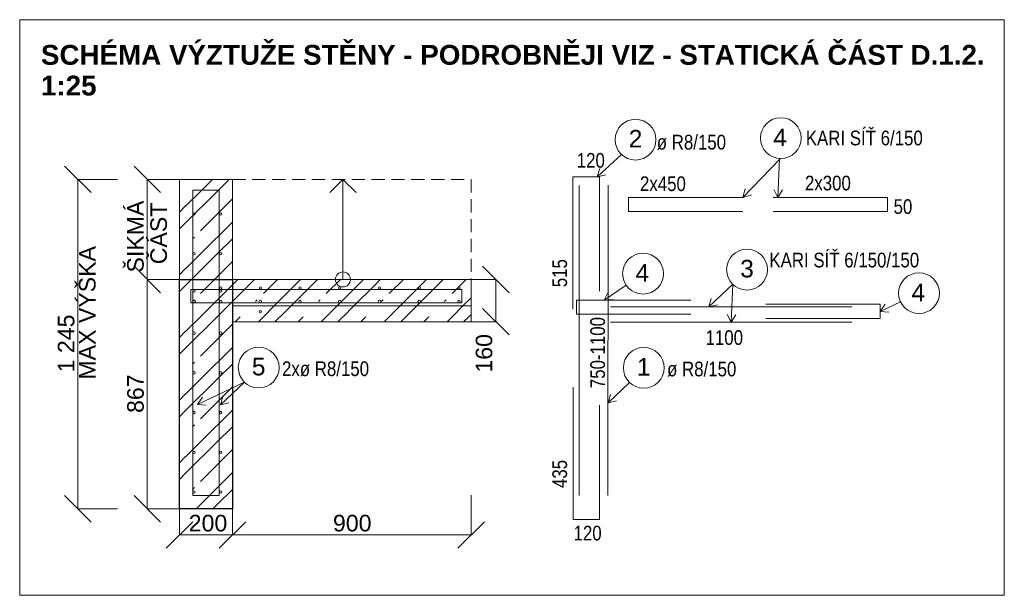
# Model space of a CAD drawing. Header units: millimetres. Extents: x 126830 to 197420, y -10585 to 21156.
# Tile 30 of 100: x 153629 to 157346, y 2380 to 4555. Entities that reach past the tile are written whole.
import ezdxf

# ---------------------------------------------------------------- set-up
doc = ezdxf.new("R2010")
doc.units = ezdxf.units.MM
doc.header["$MEASUREMENT"] = 0
doc.linetypes.add('čárkovaná 3', pattern=[75, 50, -25])
for name, color, linetype in [('Kóty - SP', 7, 'Continuous'), ('Nové_Situace - terén', 7, 'Continuous'), ('Popis', 7, 'Continuous'), ('Popis_CZ', 7, 'Continuous'), ('Situace - terén', 7, 'Continuous')]:
    doc.layers.add(name, color=color, linetype=linetype)
doc.styles.add('GENEROVANÝ_STYL_1', font='txt')
doc.styles.add('GENEROVANÝ_STYL_2', font='txt')
doc.styles.add('GENEROVANÝ_STYL_3', font='txt')
doc.styles.add('GENEROVANÝ_STYL_4', font='txt')
doc.dimstyles.new('GENEROVANÝ_STYL__10', dxfattribs={"dimtxt": 62.5, "dimasz": 95, "dimexe": 0.18, "dimexo": 150, "dimgap": 0, "dimtad": 1, "dimtih": 1, "dimtoh": 1, "dimdec": 0, "dimzin": 0, "dimdsep": 46, "dimtxsty": 'GENEROVANÝ_STYL_2', "dimblk": 'ARROWHEAD_6', "dimblk1": 'ARROWHEAD_6', "dimblk2": 'ARROWHEAD_6', "dimcen": 0.09, "dimclrd": 154, "dimclre": 154, "dimclrt": 154, "dimazin": 0, "dimtfac": 1, "dimtdec": 4, "dimtmove": 0, "dimatfit": 3, "dimfxl": 1, "dimtolj": 1, "dimtzin": 0, "dimarcsym": 0})
doc.dimstyles.new('GENEROVANÝ_STYL__4', dxfattribs={"dimtxt": 62.5, "dimasz": 95, "dimexe": 0.18, "dimexo": 150, "dimgap": 0, "dimtad": 1, "dimdec": 0, "dimzin": 0, "dimdsep": 46, "dimtxsty": 'GENEROVANÝ_STYL_2', "dimblk": 'ARROWHEAD_6', "dimblk1": 'ARROWHEAD_6', "dimblk2": 'ARROWHEAD_6', "dimcen": 0.09, "dimclrd": 154, "dimclre": 154, "dimclrt": 154, "dimazin": 0, "dimtfac": 1, "dimtdec": 4, "dimtmove": 0, "dimatfit": 3, "dimfxl": 1, "dimtolj": 1, "dimtzin": 0, "dimarcsym": 0})
doc.dimstyles.new('GENEROVANÝ_STYL__5', dxfattribs={"dimtxt": 62.5, "dimasz": 95, "dimexe": 0.18, "dimexo": 150, "dimgap": 0, "dimtad": 1, "dimdec": 0, "dimzin": 0, "dimdsep": 46, "dimtxsty": 'GENEROVANÝ_STYL_2', "dimblk": 'ARROWHEAD_6', "dimblk1": 'ARROWHEAD_6', "dimblk2": 'ARROWHEAD_6', "dimcen": 0.09, "dimclrd": 154, "dimclre": 154, "dimclrt": 154, "dimazin": 0, "dimtfac": 1, "dimtdec": 4, "dimtmove": 2, "dimatfit": 3, "dimfxl": 1, "dimtolj": 1, "dimtzin": 0, "dimarcsym": 0})
doc.dimstyles.new('GENEROVANÝ_STYL__9', dxfattribs={"dimtxt": 62.5, "dimasz": 95, "dimexe": 0.18, "dimexo": 150, "dimgap": 0, "dimtad": 1, "dimtih": 1, "dimtoh": 1, "dimdec": 0, "dimzin": 0, "dimdsep": 46, "dimtxsty": 'GENEROVANÝ_STYL_2', "dimblk": 'ARROWHEAD_6', "dimblk1": 'ARROWHEAD_6', "dimblk2": 'ARROWHEAD_6', "dimcen": 0.09, "dimclrd": 154, "dimclre": 154, "dimclrt": 154, "dimazin": 0, "dimtfac": 1, "dimtdec": 4, "dimtmove": 2, "dimatfit": 3, "dimfxl": 1, "dimtolj": 1, "dimtzin": 0, "dimarcsym": 0})

# ---------------------------------------------------------------- blocks, each defined once
blk = doc.blocks.new('*X36')
at = {"layer": 'Situace - terén', "color": 21, "linetype": 'Continuous', "lineweight": 20, "true_color": 0xffaaaa}
for p, q in [((154548.6, 3432.9), (154589.6, 3473.9)), ((154611.9, 3432.9), (154652.9, 3473.9)), ((154786.1, 3432.9), (154827.1, 3473.9)), ((154849.4, 3432.9), (154890.4, 3473.9)), ((155023.6, 3432.9), (155064.6, 3473.9)), ((155086.9, 3432.9), (155127.9, 3473.9)), ((155261.1, 3432.9), (155302.1, 3473.9)), ((154441.8, 3413.9), (154460.7, 3432.9)), ((154529.6, 3413.9), (154548.6, 3432.9)), ((154592.1, 3413.9), (154611.1, 3432.9)), ((154679.3, 3413.9), (154698.2, 3432.9)), ((154767.1, 3413.9), (154786.1, 3432.9)), ((154829.6, 3413.9), (154848.6, 3432.9)), ((154916.8, 3413.9), (154935.7, 3432.9)), ((155004.6, 3413.9), (155023.6, 3432.9)), ((155067.1, 3413.9), (155086.1, 3432.9)), ((155154.3, 3413.9), (155173.2, 3432.9)), ((155242.1, 3413.9), (155261.1, 3432.9)), ((155304.6, 3413.9), (155323.6, 3432.9)), ((155324.4, 3432.9), (155332.7, 3441.2))]:
    blk.add_line(p, q, dxfattribs=at)
blk = doc.blocks.new('výplň_13_1', base_point=(0, 0))
at = {"layer": 'Situace - terén', "color": 1, "linetype": 'Continuous', "lineweight": 13, "flags": 128}
blk.add_lwpolyline([(154431.9, 3413.9), (155332.7, 3413.9), (155332.7, 3473.9), (154431.9, 3473.9)], close=True, dxfattribs=at)
at = {"layer": 'Situace - terén', "color": 21, "linetype": 'Continuous', "lineweight": 20, "true_color": 0xffaaaa}
blk.add_blockref('*X36', (0, 0), dxfattribs=at)
blk = doc.blocks.new('*X38')
at = {"layer": 'Situace - terén', "color": 21, "linetype": 'Continuous', "lineweight": 20, "true_color": 0xffaaaa}
for p, q in [((154431.9, 3553.7), (154451.7, 3573.5)), ((154492.7, 3551.3), (154515, 3573.5)), ((154548.6, 3520), (154602.1, 3573.5)), ((154589.6, 3473.9), (154689.2, 3573.5)), ((154730.2, 3551.3), (154752.5, 3573.5)), ((154786.1, 3520), (154839.6, 3573.5)), ((154827.1, 3473.9), (154926.7, 3573.5)), ((154967.7, 3551.3), (154990, 3573.5)), ((155023.6, 3520), (155077.1, 3573.5)), ((155064.6, 3473.9), (155164.2, 3573.5)), ((155205.2, 3551.3), (155227.5, 3573.5)), ((155261.1, 3520), (155314.6, 3573.5)), ((154431.9, 3490.5), (154492.7, 3551.3)), ((154652.9, 3473.9), (154730.2, 3551.3)), ((154890.4, 3473.9), (154967.7, 3551.3)), ((155127.9, 3473.9), (155205.2, 3551.3)), ((154518.7, 3490.1), (154525.7, 3497.1)), ((154756.2, 3490.1), (154763.2, 3497.1)), ((154993.7, 3490.1), (155000.7, 3497.1)), ((155231.2, 3490.1), (155238.2, 3497.1)), ((155302.1, 3473.9), (155332.7, 3504.5))]:
    blk.add_line(p, q, dxfattribs=at)
blk = doc.blocks.new('výplň_14_1', base_point=(0, 0))
at = {"layer": 'Situace - terén', "color": 1, "linetype": 'Continuous', "lineweight": 13, "flags": 128}
blk.add_lwpolyline([(154431.9, 3473.9), (155332.7, 3473.9), (155332.7, 3573.5), (154431.9, 3573.5)], close=True, dxfattribs=at)
at = {"layer": 'Situace - terén', "color": 21, "linetype": 'Continuous', "lineweight": 20, "true_color": 0xffaaaa}
blk.add_blockref('*X38', (0, 0), dxfattribs=at)
blk = doc.blocks.new('Čára_5_1', base_point=(155809.1, 3960.8))
at = {"layer": 'Popis', "color": 7, "linetype": 'Continuous', "lineweight": 13}
for q in [(155899.9, 4046.2), (155818.6, 3992.5), (155841.3, 3968.4)]:
    blk.add_line((155809.1, 3960.8), q, dxfattribs=at)
blk = doc.blocks.new('Čára_6_1', base_point=(155849.7, 3107.6))
at = {"layer": 'Popis', "color": 7, "linetype": 'Continuous', "lineweight": 13}
for q in [(155930.9, 3184), (155859.2, 3139.4), (155882, 3115.2)]:
    blk.add_line((155849.7, 3107.6), q, dxfattribs=at)
blk = doc.blocks.new('Čára_7_1', base_point=(156230, 3469.8))
at = {"layer": 'Popis', "color": 7, "linetype": 'Continuous', "lineweight": 13}
for q in [(156320.8, 3555.1), (156239.5, 3501.5), (156262.3, 3477.3)]:
    blk.add_line((156230, 3469.8), q, dxfattribs=at)
blk = doc.blocks.new('Čára_8_1', base_point=(154849, 3573.5))
at = {"layer": 'Situace - terén', "color": 7, "linetype": 'Continuous', "lineweight": 13}
for p, q in [((154849, 3951.8), (154799, 3901.8)), ((154849, 3573.5), (154849, 3951.8)), ((154849, 3951.8), (154899, 3901.8))]:
    blk.add_line(p, q, dxfattribs=at)
blk = doc.blocks.new('Čára_9_1', base_point=(156314.7, 3411.8))
at = {"layer": 'Popis', "color": 7, "linetype": 'Continuous', "lineweight": 13}
for q in [(156320.8, 3555.1), (156299.4, 3441.2), (156332.5, 3439.7)]:
    blk.add_line((156314.7, 3411.8), q, dxfattribs=at)
blk = doc.blocks.new('Čára_19_1', base_point=(156358.9, 3883.6))
at = {"layer": 'Popis', "color": 7, "linetype": 'Continuous', "lineweight": 13}
for q in [(156499.1, 4029.4), (156366.8, 3915.8), (156390.7, 3892.8)]:
    blk.add_line((156358.9, 3883.6), q, dxfattribs=at)
blk = doc.blocks.new('Čára_20_1', base_point=(156491.2, 3883.6))
at = {"layer": 'Popis', "color": 7, "linetype": 'Continuous', "lineweight": 13}
for q in [(156496.3, 4029.4), (156475.6, 3912.9), (156508.8, 3911.7)]:
    blk.add_line((156491.2, 3883.6), q, dxfattribs=at)
blk = doc.blocks.new('Čára_21_1', base_point=(156877, 3452.3))
at = {"layer": 'Popis', "color": 7, "linetype": 'Continuous', "lineweight": 13}
for q in [(156953.8, 3488.7), (156895.9, 3479.6), (156910.1, 3449.6)]:
    blk.add_line((156877, 3452.3), q, dxfattribs=at)
blk = doc.blocks.new('Čára_22_1', base_point=(155835.4, 3495.1))
at = {"layer": 'Popis', "color": 7, "linetype": 'Continuous', "lineweight": 13}
for q in [(155918.3, 3551.9), (155849.7, 3525), (155868.5, 3497.6)]:
    blk.add_line((155835.4, 3495.1), q, dxfattribs=at)
blk = doc.blocks.new('*D68')
at = {"layer": 'Kóty - SP', "color": 154, "linetype": 'Continuous', "lineweight": 13}
for p, q in [((153898.4, 3901.8), (153798.4, 4001.8)), ((153848.4, 2707), (153848.4, 3951.8)), ((153998.4, 3951.8), (153848.4, 3951.8)), ((153798.4, 2757), (153898.4, 2657)), ((153998.4, 2707), (153848.4, 2707))]:
    blk.add_line(p, q, dxfattribs=at)
at = {"layer": 'Kóty - SP', "color": 154, "lineweight": 13, "insert": (153835.9, 3222.5), "char_height": 62.5, "attachment_point": 7, "rotation": 90, "style": 'GENEROVANÝ_STYL_2'}
blk.add_mtext('\\A1;{\\pql;\\fArial|b0|i0|c0|p38;1\xa0245}', dxfattribs=at)
blk = doc.blocks.new('ARROWHEAD_6')
at = {"color": 0, "linetype": 'Continuous', "lineweight": 0}
for p, q in [((-0.5, -0.5), (0.5, 0.5)), ((0, 0), (-1, 0))]:
    blk.add_line(p, q, dxfattribs=at)
blk = doc.blocks.new('*D69')
at = {"layer": 'Kóty - SP', "color": 154, "linetype": 'Continuous', "lineweight": 13}
for p, q in [((154060.3, 3623.5), (154160.3, 3523.5)), ((154110.3, 2707), (154110.3, 3573.5)), ((154260.3, 3573.5), (154110.3, 3573.5)), ((154060.3, 2757), (154160.3, 2657)), ((154260.3, 2707), (154110.3, 2707))]:
    blk.add_line(p, q, dxfattribs=at)
at = {"layer": 'Kóty - SP', "color": 154, "lineweight": 13, "insert": (154097.8, 3069.1), "char_height": 62.5, "attachment_point": 7, "rotation": 90, "style": 'GENEROVANÝ_STYL_2'}
blk.add_mtext('\\A1;{\\pql;\\fArial|b0|i0|c0|p38;867}', dxfattribs=at)
blk = doc.blocks.new('*D70')
at = {"layer": 'Kóty - SP', "color": 154, "linetype": 'Continuous', "lineweight": 13}
for p, q in [((154160.3, 3901.8), (154060.3, 4001.8)), ((154110.3, 3573.5), (154110.3, 3951.8)), ((154260.3, 3951.8), (154110.3, 3951.8)), ((154060.3, 3623.5), (154160.3, 3523.5)), ((154260.3, 3573.5), (154110.3, 3573.5))]:
    blk.add_line(p, q, dxfattribs=at)
at = {"layer": 'Kóty - SP', "color": 154, "lineweight": 13, "char_height": 62.5, "attachment_point": 7, "rotation": 90, "style": 'GENEROVANÝ_STYL_2'}
for s, insert in [('\\A1;{\\pql;\\fArial|b0|i0|c0|p38;ŠIKMÁ}', (154097.8, 3599.8)), ('\\A1;{\\pql;\\fArial|b0|i0|c0|p38; ČÁST}', (154185.3, 3606.7))]:
    blk.add_mtext(s, dxfattribs=dict(at, insert=insert))
blk = doc.blocks.new('*D89')
at = {"layer": 'Kóty - SP', "color": 154, "linetype": 'Continuous', "lineweight": 13}
for p, q in [((154231.9, 2608.2), (154231.9, 2758.2)), ((154431.9, 2608.2), (154431.9, 2758.2)), ((154281.9, 2658.2), (154181.9, 2558.2)), ((154481.9, 2658.2), (154381.9, 2558.2)), ((154231.9, 2608.2), (154431.9, 2608.2))]:
    blk.add_line(p, q, dxfattribs=at)
at = {"layer": 'Kóty - SP', "color": 154, "lineweight": 13, "insert": (154266.7, 2620.7), "char_height": 62.5, "attachment_point": 7, "style": 'GENEROVANÝ_STYL_2'}
blk.add_mtext('\\A1;{\\pql;\\fArial|b0|i0|c0|p38;200}', dxfattribs=at)
blk = doc.blocks.new('*D90')
at = {"layer": 'Kóty - SP', "color": 154, "linetype": 'Continuous', "lineweight": 13}
for p, q in [((154431.9, 2608.2), (154431.9, 2758.2)), ((155332.7, 2608.2), (155332.7, 2758.2)), ((154481.9, 2658.2), (154381.9, 2558.2)), ((155282.7, 2558.2), (155382.7, 2658.2)), ((154431.9, 2608.2), (155332.7, 2608.2))]:
    blk.add_line(p, q, dxfattribs=at)
at = {"layer": 'Kóty - SP', "color": 154, "lineweight": 13, "insert": (154811.2, 2620.7), "char_height": 62.5, "attachment_point": 7, "style": 'GENEROVANÝ_STYL_2'}
blk.add_mtext('\\A1;{\\pql;\\fArial|b0|i0|c0|p38;900}', dxfattribs=at)
blk = doc.blocks.new('*D91')
at = {"layer": 'Kóty - SP', "color": 154, "linetype": 'Continuous', "lineweight": 13}
for p, q in [((155476, 3523.5), (155376, 3623.5)), ((155426, 3573.5), (155276, 3573.5)), ((155426, 3413.9), (155426, 3573.5)), ((155376, 3463.9), (155476, 3363.9)), ((155426, 3413.9), (155276, 3413.9))]:
    blk.add_line(p, q, dxfattribs=at)
at = {"layer": 'Kóty - SP', "color": 154, "lineweight": 13, "insert": (155413.5, 3221.6), "char_height": 62.5, "attachment_point": 7, "rotation": 90, "style": 'GENEROVANÝ_STYL_2'}
blk.add_mtext('\\A1;{\\pql;\\fArial|b0|i0|c0|p38;160}', dxfattribs=at)
blk = doc.blocks.new('*X115')
at = {"layer": 'Nové_Situace - terén', "color": 21, "linetype": 'Continuous', "lineweight": 20, "true_color": 0xffaaaa}
for p, q in [((154255.2, 3551.3), (154277.5, 3573.5)), ((154311.1, 3520), (154364.6, 3573.5)), ((154231.9, 3528), (154255.2, 3551.3)), ((154311.1, 3432.9), (154431.9, 3553.7)), ((154281.2, 3490.1), (154288.2, 3497.1)), ((154374.4, 3432.9), (154431.9, 3490.5)), ((154255.2, 3377), (154311.1, 3432.9)), ((154255.2, 3314.5), (154373.6, 3432.9)), ((154311.1, 3283.3), (154431.9, 3404.1)), ((154231.9, 3354.5), (154255.2, 3377.8)), ((154231.9, 3291.2), (154255.2, 3314.5)), ((154311.1, 3196.2), (154431.9, 3317)), ((154281.2, 3253.4), (154288.2, 3260.4)), ((154374.4, 3196.2), (154431.9, 3253.7)), ((154255.2, 3140.3), (154311.1, 3196.2)), ((154255.2, 3077.8), (154373.6, 3196.2)), ((154311.1, 3046.5), (154431.9, 3167.3)), ((154231.9, 3117.7), (154255.2, 3141)), ((154231.9, 3054.5), (154255.2, 3077.8)), ((154311.1, 2959.4), (154431.9, 3080.2)), ((154281.2, 3016.6), (154288.2, 3023.6)), ((154374.4, 2959.4), (154431.9, 3017)), ((154255.2, 2903.5), (154311.1, 2959.4)), ((154255.2, 2841), (154373.6, 2959.4)), ((154231.9, 2881), (154255.2, 2904.3)), ((154311.1, 2809.8), (154431.9, 2930.6)), ((154231.9, 2817.7), (154255.2, 2841)), ((154311.1, 2722.7), (154431.9, 2843.5)), ((154281.2, 2779.9), (154288.2, 2786.9)), ((154374.4, 2722.7), (154431.9, 2780.2)), ((154295.4, 2707), (154311.1, 2722.7)), ((154357.9, 2707), (154373.6, 2722.7))]:
    blk.add_line(p, q, dxfattribs=at)
blk = doc.blocks.new('výplň_25_1', base_point=(0, 0))
at = {"layer": 'Nové_Situace - terén', "color": 1, "linetype": 'Continuous', "lineweight": 25, "flags": 128}
blk.add_lwpolyline([(154431.9, 2707), (154231.9, 2707), (154231.9, 3573.5), (154431.9, 3573.5)], close=True, dxfattribs=at)
at = {"layer": 'Nové_Situace - terén', "color": 21, "linetype": 'Continuous', "lineweight": 20, "true_color": 0xffaaaa}
blk.add_blockref('*X115', (0, 0), dxfattribs=at)
blk = doc.blocks.new('*X127')
at = {"layer": 'Situace - terén', "color": 21, "linetype": 'Continuous', "lineweight": 20, "true_color": 0xffaaaa}
for p, q in [((154311.1, 3906.4), (154356.5, 3951.8)), ((154374.4, 3906.4), (154419.7, 3951.8)), ((154255.2, 3850.5), (154311.1, 3906.4)), ((154255.2, 3788), (154373.6, 3906.4)), ((154311.1, 3756.8), (154431.9, 3877.6)), ((154231.9, 3828), (154255.2, 3851.3)), ((154231.9, 3764.7), (154255.2, 3788)), ((154311.1, 3669.7), (154431.9, 3790.5)), ((154281.2, 3726.9), (154288.2, 3733.9)), ((154374.4, 3669.7), (154431.9, 3727.2)), ((154255.2, 3613.8), (154311.1, 3669.7)), ((154277.5, 3573.5), (154373.6, 3669.7)), ((154231.9, 3591.2), (154255.2, 3614.5)), ((154364.6, 3573.5), (154431.9, 3640.8))]:
    blk.add_line(p, q, dxfattribs=at)
blk = doc.blocks.new('výplň_31_1', base_point=(0, 0))
at = {"layer": 'Situace - terén', "color": 1, "linetype": 'Continuous', "lineweight": 13, "flags": 128}
blk.add_lwpolyline([(154431.9, 3573.5), (154231.9, 3573.5), (154231.9, 3951.8), (154431.9, 3951.8)], close=True, dxfattribs=at)
at = {"layer": 'Situace - terén', "color": 21, "linetype": 'Continuous', "lineweight": 20, "true_color": 0xffaaaa}
blk.add_blockref('*X127', (0, 0), dxfattribs=at)
blk = doc.blocks.new('Čára_23_1', base_point=(154386.5, 3099.6))
at = {"layer": 'Popis', "color": 7, "linetype": 'Continuous', "lineweight": 13}
for q in [(154477.3, 3185), (154396.1, 3131.4), (154418.8, 3107.2)]:
    blk.add_line((154386.5, 3099.6), q, dxfattribs=at)
blk = doc.blocks.new('Čára_24_1', base_point=(154299.5, 3101.4))
at = {"layer": 'Popis', "color": 7, "linetype": 'Continuous', "lineweight": 13}
for q in [(154477.3, 3185), (154318.5, 3128.6), (154332.6, 3098.6)]:
    blk.add_line((154299.5, 3101.4), q, dxfattribs=at)

msp = doc.modelspace()

# ---------------------------------------------------------------- linework, layer by layer
at = {"color": 1, "linetype": 'Continuous', "lineweight": 18}
msp.add_line((154218.7, 3573.5), (155332.7, 3573.5), dxfattribs=at)
at = {"layer": 'Popis', "color": 7, "linetype": 'Continuous', "lineweight": 13}
for centre in [(155953.4, 4101.7), (156501.9, 4107.6), (156374.3, 3610.6), (155981.9, 3595.6), (157023.5, 3521.7), (154530.9, 3240.5), (155984.5, 3239.5)]:
    msp.add_circle(centre, 77.1, dxfattribs=at)
at = {"layer": 'Situace - terén', "color": 7, "linetype": 'Continuous', "lineweight": 13}
for p, q in [((153628.7, 4555.1), (157345.5, 4555.1)), ((153628.7, 2380), (153628.7, 4555.1)), ((157345.5, 4555.1), (157345.5, 2380)), ((154431.9, 3573.5), (154431.9, 3951.8)), ((157345.5, 2380), (153628.7, 2380))]:
    msp.add_line(p, q, dxfattribs=at)
at = {"layer": 'Situace - terén', "color": 1, "linetype": 'čárkovaná 3', "lineweight": 13}
for p, q in [((154431.9, 3951.8), (155332.7, 3951.8)), ((155332.7, 3951.8), (155332.7, 3573.5))]:
    msp.add_line(p, q, dxfattribs=at)
at = {"layer": 'Situace - terén', "color": 5, "linetype": 'Continuous', "lineweight": 13}
for p, q in [((155817, 3960.8), (155717, 3960.8)), ((155717, 3960.8), (155717, 3460.8)), ((155750.5, 3960.8), (155809.1, 3960.8)), ((155817, 3528.8), (155817, 3960.8)), ((154281.9, 2757.5), (154281.9, 3911.1)), ((154281.9, 3911.1), (154381.9, 3911.1)), ((154381.9, 3911.1), (154381.9, 2757.5)), ((155740.1, 2757.5), (155740.1, 3928.6)), ((155850.5, 3930.1), (155849.3, 2757.5)), ((154381.9, 3775), (154381.9, 3898)), ((155926.9, 3883.6), (155926.9, 3830.3)), ((156358.9, 3883.6), (155926.9, 3883.6)), ((156472.9, 3883.6), (156904.9, 3883.6)), ((156904.9, 3883.6), (156904.9, 3830.3)), ((155926.9, 3830.3), (156358.9, 3830.3)), ((156904.9, 3830.3), (156472.9, 3830.3)), ((154274.2, 3535.5), (155297.3, 3535.5)), ((154274.2, 3485.1), (154274.2, 3535.5)), ((155297.3, 3485.1), (155297.3, 3535.5)), ((155730.4, 3495.1), (155730.4, 3441.8)), ((156162.4, 3495.1), (155730.4, 3495.1)), ((154274.2, 3485.1), (155297.3, 3485.1)), ((155859.3, 3469.8), (156770.1, 3469.8)), ((156445, 3479.8), (156877, 3479.8)), ((156877, 3479.8), (156877, 3426.5)), ((155730.4, 3441.8), (156162.4, 3441.8)), ((156877, 3426.5), (156445, 3426.5)), ((155859.3, 3411.8), (156770.1, 3411.8)), ((155717.6, 2666.1), (155717.6, 3166.1)), ((155817.6, 3098.1), (155817.6, 2666.1)), ((154381.9, 2757.5), (154281.9, 2757.5)), ((155817.6, 2666.1), (155717.6, 2666.1))]:
    msp.add_line(p, q, dxfattribs=at)
at = {"layer": 'Situace - terén', "color": 1, "linetype": 'Continuous', "lineweight": 13}
msp.add_line((154431.9, 3573.5), (154231.9, 3573.5), dxfattribs=at)
at = {"layer": 'Situace - terén', "color": 5, "linetype": 'Continuous', "lineweight": 13}
for centre in [(154286.6, 3820.6), (154386.9, 3820.6), (154286.6, 3670.6), (154286.6, 3670.6), (154386.9, 3670.6), (154386.9, 3670.6), (154286.6, 3529.9), (154386.9, 3541.4), (154386.9, 3529.8), (154536.9, 3541.4), (154686.9, 3541.4), (154836.9, 3541.4), (154986.9, 3541.4), (155136.9, 3541.4), (155286.9, 3541.4), (154287.1, 3490.3), (154386.9, 3490.3), (154536.9, 3490.3), (154686.9, 3490.3), (154836.9, 3490.3), (154986.9, 3490.3), (155136.9, 3490.3), (155286.9, 3490.3), (154536.9, 3451.6), (154286.6, 3370.6), (154386.9, 3370.6), (154286.6, 3220.6), (154286.6, 3220.6), (154386.9, 3220.6), (154386.9, 3220.6), (154286.6, 3070.6), (154386.9, 3070.6), (154286.6, 2920.6), (154386.9, 2920.6), (154286.6, 2770.6), (154386.9, 2770.6)]:
    msp.add_circle(centre, 4.67, dxfattribs=at)
at = {"layer": 'Situace - terén', "color": 7, "linetype": 'Continuous', "lineweight": 13}
msp.add_circle((154849, 3573.5), 28.4, dxfattribs=at)

# ---------------------------------------------------------------- block references
at = {"layer": 'Nové_Situace - terén', "color": 21, "linetype": 'Continuous', "lineweight": 20, "true_color": 0xffaaaa}
msp.add_blockref('výplň_25_1', (0, 0), dxfattribs=at)
at = {"layer": 'Popis', "color": 7, "linetype": 'Continuous', "lineweight": 13}
for name, p in [('Čára_5_1', (155809.1, 3960.8)), ('Čára_19_1', (156358.9, 3883.6)), ('Čára_20_1', (156491.2, 3883.6)), ('Čára_22_1', (155835.4, 3495.1)), ('Čára_7_1', (156230, 3469.8)), ('Čára_9_1', (156314.7, 3411.8)), ('Čára_21_1', (156877, 3452.3)), ('Čára_24_1', (154299.5, 3101.4)), ('Čára_23_1', (154386.5, 3099.6)), ('Čára_6_1', (155849.7, 3107.6))]:
    msp.add_blockref(name, p, dxfattribs=at)
at = {"layer": 'Situace - terén', "color": 21, "linetype": 'Continuous', "lineweight": 20, "true_color": 0xffaaaa}
for name in ['výplň_31_1', 'výplň_14_1', 'výplň_13_1']:
    msp.add_blockref(name, (0, 0), dxfattribs=at)
at = {"layer": 'Situace - terén', "color": 7, "linetype": 'Continuous', "lineweight": 13}
msp.add_blockref('Čára_8_1', (154849, 3573.5), dxfattribs=at)

# ---------------------------------------------------------------- texts
at = {"color": 7, "linetype": 'Continuous', "lineweight": 20, "insert": (153709.1, 4267.6), "char_height": 75, "attachment_point": 7, "line_spacing_factor": 0.928077, "style": 'GENEROVANÝ_STYL_4'}
msp.add_mtext('\\A1;{\\pql;\\fArial|b1|i0|c238|p38;SCHÉMA VÝZTUŽE STĚNY\\fArial|b1|i0|c238|p38; - PODROBNĚJI VIZ - STATICKÁ ČÁST D.1.2.\\P\\pql;\\fArial|b1|i0|c238|p38;1:25}', dxfattribs=at)
at = {"color": 7, "linetype": 'Continuous', "lineweight": 13, "char_height": 55.5, "attachment_point": 7, "style": 'GENEROVANÝ_STYL_3'}
for s, insert in [('\\A1;{\\pql;\\fArial Narrow|b0|i0|c238|p34;KARI SÍŤ 6/150}', (156596.1, 4079.5)), ('\\A1;{\\pql;\\fArial Narrow|b0|i0|c238|p34;ø R\\fArial Narrow|b0|i0|c238|p34;8\\fArial Narrow|b0|i0|c238|p34;/\\fArial Narrow|b0|i0|c238|p34;150}', (156033.6, 4063)), ('\\A1;{\\pql;\\fArial Narrow|b0|i0|c238|p34;120}', (155731.5, 3995)), ('\\A1;{\\pql;\\fArial Narrow|b0|i0|c238|p34;2x450}', (155970.2, 3906.7)), ('\\A1;{\\pql;\\fArial Narrow|b0|i0|c238|p34;2x\\fArial Narrow|b0|i0|c238|p34;300}', (156593, 3909.2)), ('\\A1;{\\pql;\\fArial Narrow|b0|i0|c238|p34;50}', (156927.6, 3820.4)), ('\\A1;{\\pql;\\fArial Narrow|b0|i0|c238|p34;KARI SÍŤ 6/150/150}', (156458.7, 3618.3)), ('\\A1;{\\pql;\\fArial Narrow|b0|i0|c238|p34;1100}', (156217.8, 3325.5)), ('\\A1;{\\pql;\\fArial Narrow|b0|i0|c238|p34;2xø R\\fArial Narrow|b0|i0|c238|p34;8/150}', (154618.9, 3207)), ('\\A1;{\\pql;\\fArial Narrow|b0|i0|c238|p34;ø R\\fArial Narrow|b0|i0|c238|p34;8\\fArial Narrow|b0|i0|c238|p34;/\\fArial Narrow|b0|i0|c238|p34;150}', (156072.5, 3206)), ('\\A1;{\\pql;\\fArial Narrow|b0|i0|c238|p34;120}', (155719.5, 2586.5))]:
    msp.add_mtext(s, dxfattribs=dict(at, insert=insert))
at = {"color": 7, "linetype": 'Continuous', "lineweight": 13, "char_height": 55.5, "attachment_point": 7, "rotation": 90, "style": 'GENEROVANÝ_STYL_3'}
for s, insert in [('\\A1;{\\pql;\\fArial Narrow|b0|i0|c238|p34;515}', (155695.6, 3544.2)), ('\\A1;{\\pql;\\fArial Narrow|b0|i0|c238|p34;750-1100}', (155838.9, 3162.9)), ('\\A1;{\\pql;\\fArial Narrow|b0|i0|c238|p34;435}', (155695.6, 2785.5))]:
    msp.add_mtext(s, dxfattribs=dict(at, insert=insert))
at = {"layer": 'Kóty - SP', "color": 154, "linetype": 'Continuous', "lineweight": 13, "insert": (153852.4, 3447.4), "char_height": 62.5, "attachment_point": 2, "rotation": 90, "style": 'GENEROVANÝ_STYL_2'}
msp.add_mtext('\\A1;{\\pqc;\\fArial|b0|i0|c0|p38;MAX VÝŠKA}', dxfattribs=at)
at = {"layer": 'Popis_CZ', "color": 154, "linetype": 'Continuous', "lineweight": 13, "char_height": 66.313, "attachment_point": 5, "style": 'GENEROVANÝ_STYL_1'}
for s, insert in [('\\A1;{\\pqc;\\fArial|b0|i0|c238|p38;2}', (155953.4, 4105.5)), ('\\A1;{\\pqc;\\fArial|b0|i0|c238|p38;4}', (156499.1, 4110.3)), ('\\A1;{\\pqc;\\fArial|b0|i0|c238|p38;3}', (156374.3, 3613.9)), ('\\A1;{\\pqc;\\fArial|b0|i0|c238|p38;4}', (155979.1, 3598.3)), ('\\A1;{\\pqc;\\fArial|b0|i0|c238|p38;4}', (157020.7, 3524.4)), ('\\A1;{\\pqc;\\fArial|b0|i0|c238|p38;5}', (154530.9, 3243.8)), ('\\A1;{\\pqc;\\fArial|b0|i0|c238|p38;1}', (155984.5, 3243.3))]:
    msp.add_mtext(s, dxfattribs=dict(at, insert=insert))

# ---------------------------------------------------------------- dimensions: what is measured, and where the dimension line sits
at = {"layer": 'Kóty - SP', "color": 154, "linetype": 'Continuous', "lineweight": 13}
for base, p1, p2, picture, middle in [((153848.4, 3951.8), (154231.9, 2707), (154231.9, 3951.8), '*D68', (153804.7, 3329.9)), ((154110.2745, 3573.5393), (154231.9272, 2706.9524), (154231.9272, 3573.5393), '*D69', (154066.5245, 3140.5733)), ((155426, 3573.5), (155332.7, 3413.9), (155332.7, 3573.5), '*D91', (155382.2, 3293.1))]:
    dim = msp.add_linear_dim(base=base, p1=p1, p2=p2, angle=90, dimstyle='GENEROVANÝ_STYL__4', dxfattribs=at)
    dim.commit()
    dim.dimension.update_dxf_attribs({"geometry": picture, "text_midpoint": middle, "dimtype": 160, "text_rotation": 90})
dim = msp.add_linear_dim(base=(154110.3, 3951.8), p1=(154231.9, 3573.5), p2=(154231.9, 3951.8), angle=90, text='ŠIKMÁ^M ČÁST', dimstyle='GENEROVANÝ_STYL__5', dxfattribs=at)
dim.commit()
dim.dimension.update_dxf_attribs({"geometry": '*D70', "text_midpoint": (154154, 3728.9), "dimtype": 160, "text_rotation": 90})
dim = msp.add_linear_dim(base=(155332.7, 2608.2), p1=(154431.9, 2707), p2=(155332.7, 3413.9), text='900', dimstyle='GENEROVANÝ_STYL__10', dxfattribs=at)
dim.commit()
dim.dimension.update_dxf_attribs({"geometry": '*D90', "text_midpoint": (154882.6, 2652), "dimtype": 160})
dim = msp.add_linear_dim(base=(154431.9, 2608.2), p1=(154231.9, 2707), p2=(154431.9, 2707), dimstyle='GENEROVANÝ_STYL__9', dxfattribs=at)
dim.commit()
dim.dimension.update_dxf_attribs({"geometry": '*D89', "text_midpoint": (154338.2, 2652), "dimtype": 160})

doc.saveas('drawing.dxf')
